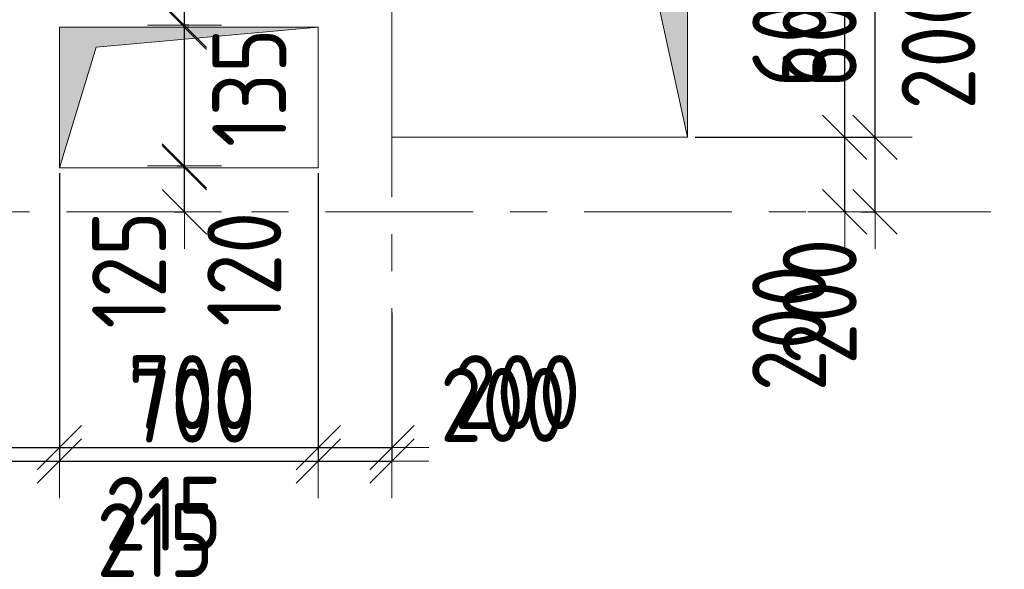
# Model space of a CAD drawing. Header units: metres. Extents: x -38 to 97, y -15 to 21.
# Tile 57 of 139: x 42.04 to 44.71, y 8.03 to 9.52. Entities that reach past the tile are written whole.
import ezdxf

# ---------------------------------------------------------------- set-up
doc = ezdxf.new("R2010")
doc.units = ezdxf.units.M
doc.header["$PDMODE"] = 65
doc.linetypes.add('______11', pattern=[0.5, 0.4, -0.05, 0, -0.05])
doc.linetypes.add('______5', pattern=[1.1, 0.8, -0.1, 0.1, -0.1])
for name, color, linetype, lineweight in [('XR$2$Осевая линия (1)', 7, '______5', 13), ('XR$3$Перекрытие (1)', 7, 'Continuous', 35), ('XR$4$Размерная линия (1)', 7, 'Continuous', 13), ('XR$5$Размерная линия (1)', 7, 'Continuous', 13)]:
    doc.layers.add(name, color=color, linetype=linetype, lineweight=lineweight)
doc.layers.add('XR$3$Макрос проема_ отверстия', color=7, linetype='Continuous', lineweight=13, true_color=0x2d2d2d)
doc.styles.add('ISOCPEUR', font='txt')
doc.dimstyles.new('DIMSTYLE_3', dxfattribs={"dimtxt": 0.2, "dimasz": 0.2, "dimexe": 0, "dimexo": 0, "dimgap": 0.1, "dimtad": 2, "dimdec": 0, "dimlfac": 1000, "dimrnd": 5, "dimzin": 12, "dimdsep": 46, "dimtxsty": 'ISOCPEUR', "dimblk1": 'ALL_ML_STRICH', "dimblk2": 'ALL_ML_STRICH', "dimsah": 1, "dimcen": 0, "dimclrd": 7, "dimclre": 256, "dimclrt": 7, "dimadec": 0, "dimazin": 0, "dimtfac": 1, "dimtdec": 0, "dimtix": 1, "dimtmove": 2, "dimatfit": 3, "dimfxl": 0, "dimtzin": 0, "dimlwd": 0, "dimlwe": -3, "dimarcsym": 0})
doc.dimstyles.new('DIMSTYLE_6', dxfattribs={"dimtxt": 0.2, "dimasz": 0.2, "dimexe": 0, "dimexo": 0, "dimgap": 0.1, "dimtad": 2, "dimdec": 0, "dimlfac": 1000, "dimrnd": 5, "dimzin": 12, "dimdsep": 46, "dimtxsty": 'ISOCPEUR', "dimblk1": 'ALL_ML_STRICH', "dimblk2": 'ALL_ML_STRICH', "dimsah": 1, "dimcen": 0, "dimclrd": 7, "dimclre": 256, "dimclrt": 7, "dimadec": 0, "dimazin": 0, "dimtfac": 1, "dimtdec": 0, "dimtix": 1, "dimtmove": 2, "dimatfit": 3, "dimfxl": 0, "dimtvp": 1.2, "dimtzin": 0, "dimlwd": 0, "dimlwe": -3, "dimarcsym": 0})
doc.dimstyles.new('DIMSTYLE_7', dxfattribs={"dimtxt": 0.2, "dimasz": 0.2, "dimexe": 0, "dimexo": 0, "dimgap": 0.1, "dimtad": 0, "dimdec": 0, "dimlfac": 1000, "dimrnd": 5, "dimzin": 12, "dimdsep": 46, "dimtxsty": 'ISOCPEUR', "dimblk1": 'ALL_ML_STRICH', "dimblk2": 'ALL_ML_STRICH', "dimsah": 1, "dimcen": 0, "dimclrd": 7, "dimclre": 256, "dimclrt": 7, "dimadec": 0, "dimazin": 0, "dimtfac": 1, "dimtdec": 0, "dimtix": 1, "dimtmove": 2, "dimatfit": 3, "dimfxl": 0, "dimtvp": 1.2, "dimtzin": 0, "dimlwd": 0, "dimlwe": -3, "dimarcsym": 0})

# ---------------------------------------------------------------- blocks, each defined once
blk = doc.blocks.new('Отображение проема', base_point=(-1.1579, -49.3094))
at = {"layer": 'XR$3$Макрос проема_ отверстия', "true_color": 0x000000, "transparency": 33554687}
blk.add_hatch(color=18, dxfattribs=at).paths.add_polyline_path([(-1.1579, -50.1094), (-1.0448, -49.4225), (-0.3579, -49.3094), (-1.1579, -49.3094)])
at = {"layer": 'XR$3$Макрос проема_ отверстия', "transparency": 33554687}
for p, q in [((-1.1579, -50.1094), (-1.1579, -49.3094)), ((-1.1579, -49.3094), (-0.3579, -49.3094)), ((-1.0448, -49.4225), (-0.3579, -49.3094)), ((-1.1579, -50.1094), (-1.0448, -49.4225))]:
    blk.add_line(p, q, dxfattribs=at)
blk = doc.blocks.new('ALL_ML_STRICH')
at = {"color": 0, "linetype": 'ByBlock', "lineweight": -2}
for p, q in [((0, -0.5), (0, 0.5)), ((-0.3, -0.3), (0.3, 0.3)), ((-1, 0), (0.5, 0))]:
    blk.add_line(p, q, dxfattribs=at)
blk = doc.blocks.new('*D199')
at = {"layer": 'DEFPOINTS', "color": 7, "linetype": 'Continuous', "lineweight": 13, "transparency": 33554687}
for p in [(42.489, 9.1242), (42.481, 9), (42.4887, 9)]:
    blk.add_point(p, dxfattribs=at)
at = {"layer": 'XR$4$Размерная линия (1)', "color": 9, "linetype": 'Continuous', "lineweight": -2, "true_color": 0xc7c7c7, "transparency": 33554687}
for p, q in [((42.469, 9.1242), (42.4887, 9.1242)), ((42.461, 9), (42.4887, 9))]:
    blk.add_line(p, q, dxfattribs=at)
at = {"layer": 'XR$4$Размерная линия (1)', "color": 7, "linetype": 'Continuous', "lineweight": -2, "transparency": 33554687}
blk.add_line((42.4887, 9), (42.4887, 9.1242), dxfattribs=at)
at = {"layer": 'XR$4$Размерная линия (1)', "color": 7, "linetype": 'Continuous', "lineweight": 13, "transparency": 33554687, "xscale": 0.2, "yscale": 0.2, "zscale": 0.2}
for p, rotation in [((42.4887, 9.1242), 90), ((42.4887, 9), 270)]:
    blk.add_blockref('ALL_ML_STRICH', p, dxfattribs=dict(at, rotation=rotation))
at = {"layer": 'XR$4$Размерная линия (1)', "color": 7, "linetype": 'Continuous', "lineweight": 13, "transparency": 33554687, "insert": (42.3391, 8.843), "char_height": 0.2, "width": 0.5, "attachment_point": 5, "rotation": 90, "style": 'ISOCPEUR'}
blk.add_mtext('\\W0.83;\\A1;{125}', dxfattribs=at)
blk = doc.blocks.new('*D200')
at = {"layer": 'DEFPOINTS', "color": 7, "linetype": 'Continuous', "lineweight": 13, "transparency": 33554687}
for p in [(42.5209, 9.5042), (42.4887, 9.1242), (42.489, 9.1242)]:
    blk.add_point(p, dxfattribs=at)
at = {"layer": 'XR$4$Размерная линия (1)', "color": 9, "linetype": 'Continuous', "lineweight": -2, "true_color": 0xc7c7c7, "transparency": 33554687}
for p, q in [((42.5009, 9.5042), (42.4887, 9.5042)), ((42.469, 9.1242), (42.4887, 9.1242))]:
    blk.add_line(p, q, dxfattribs=at)
at = {"layer": 'XR$4$Размерная линия (1)', "color": 7, "linetype": 'Continuous', "lineweight": -2, "transparency": 33554687}
blk.add_line((42.4887, 9.1242), (42.4887, 9.5042), dxfattribs=at)
at = {"layer": 'XR$4$Размерная линия (1)', "color": 7, "linetype": 'Continuous', "lineweight": 13, "transparency": 33554687, "xscale": 0.2, "yscale": 0.2, "zscale": 0.2}
for p, rotation in [((42.4887, 9.5042), 90), ((42.4887, 9.1242), 270)]:
    blk.add_blockref('ALL_ML_STRICH', p, dxfattribs=dict(at, rotation=rotation))
at = {"layer": 'XR$4$Размерная линия (1)', "color": 7, "linetype": 'Continuous', "lineweight": 13, "transparency": 33554687, "insert": (42.1578, 9.7627), "char_height": 0.2, "width": 0.5, "attachment_point": 5, "rotation": 90, "style": 'ISOCPEUR'}
blk.add_mtext('\\W0.83;\\A1;{380}', dxfattribs=at)
blk = doc.blocks.new('*D201')
at = {"layer": 'DEFPOINTS', "color": 7, "linetype": 'Continuous', "lineweight": 13, "transparency": 33554687}
for p in [(42.6525, 9.6396), (42.4887, 9.5042), (42.5209, 9.5042)]:
    blk.add_point(p, dxfattribs=at)
at = {"layer": 'XR$4$Размерная линия (1)', "color": 9, "linetype": 'Continuous', "lineweight": -2, "true_color": 0xc7c7c7, "transparency": 33554687}
for p, q in [((42.6325, 9.6396), (42.4887, 9.6396)), ((42.5009, 9.5042), (42.4887, 9.5042))]:
    blk.add_line(p, q, dxfattribs=at)
at = {"layer": 'XR$4$Размерная линия (1)', "color": 7, "linetype": 'Continuous', "lineweight": -2, "transparency": 33554687}
blk.add_line((42.4887, 9.5042), (42.4887, 9.6396), dxfattribs=at)
at = {"layer": 'XR$4$Размерная линия (1)', "color": 7, "linetype": 'Continuous', "lineweight": 13, "transparency": 33554687, "xscale": 0.2, "yscale": 0.2, "zscale": 0.2}
for p, rotation in [((42.4887, 9.6396), 90), ((42.4887, 9.5042), 270)]:
    blk.add_blockref('ALL_ML_STRICH', p, dxfattribs=dict(at, rotation=rotation))
at = {"layer": 'XR$4$Размерная линия (1)', "color": 7, "linetype": 'Continuous', "lineweight": 13, "transparency": 33554687, "insert": (42.6643, 9.3356), "char_height": 0.2, "width": 0.5, "attachment_point": 5, "rotation": 90, "style": 'ISOCPEUR'}
blk.add_mtext('\\W0.83;\\A1;{135}', dxfattribs=at)
blk = doc.blocks.new('*D208')
at = {"layer": 'DEFPOINTS', "color": 7, "linetype": 'Continuous', "lineweight": 13, "transparency": 33554687}
for p in [(41.9356, 9.3592), (42.1506, 9.1242), (41.9356, 8.3264)]:
    blk.add_point(p, dxfattribs=at)
at = {"layer": 'XR$4$Размерная линия (1)', "color": 9, "linetype": 'Continuous', "lineweight": -2, "true_color": 0xc7c7c7, "transparency": 33554687}
for p, q in [((41.9356, 9.3392), (41.9356, 8.3264)), ((42.1506, 9.1042), (42.1506, 8.3264))]:
    blk.add_line(p, q, dxfattribs=at)
at = {"layer": 'XR$4$Размерная линия (1)', "color": 7, "linetype": 'Continuous', "lineweight": -2, "transparency": 33554687}
blk.add_line((41.9356, 8.3264), (42.1506, 8.3264), dxfattribs=at)
at = {"layer": 'XR$4$Размерная линия (1)', "color": 7, "linetype": 'Continuous', "lineweight": 13, "transparency": 33554687, "xscale": 0.2, "yscale": 0.2, "zscale": 0.2, "rotation": 180}
blk.add_blockref('ALL_ML_STRICH', (41.9356, 8.3264), dxfattribs=at)
at = {"layer": 'XR$4$Размерная линия (1)', "color": 7, "linetype": 'Continuous', "lineweight": 13, "transparency": 33554687, "xscale": 0.2, "yscale": 0.2, "zscale": 0.2}
blk.add_blockref('ALL_ML_STRICH', (42.1506, 8.3264), dxfattribs=at)
at = {"layer": 'XR$4$Размерная линия (1)', "color": 7, "linetype": 'Continuous', "lineweight": 13, "transparency": 33554687, "insert": (42.4098, 8.1125), "char_height": 0.2, "width": 0.5, "attachment_point": 5, "style": 'ISOCPEUR'}
blk.add_mtext('\\W0.83;\\A1;{215}', dxfattribs=at)
blk = doc.blocks.new('*D209')
at = {"layer": 'DEFPOINTS', "color": 7, "linetype": 'Continuous', "lineweight": 13, "transparency": 33554687}
for p in [(42.1506, 9.1242), (42.8506, 9.1242), (42.1506, 8.3264)]:
    blk.add_point(p, dxfattribs=at)
at = {"layer": 'XR$4$Размерная линия (1)', "color": 9, "linetype": 'Continuous', "lineweight": -2, "true_color": 0xc7c7c7, "transparency": 33554687}
for p, q in [((42.1506, 9.1042), (42.1506, 8.3264)), ((42.8506, 9.1042), (42.8506, 8.3264))]:
    blk.add_line(p, q, dxfattribs=at)
at = {"layer": 'XR$4$Размерная линия (1)', "color": 7, "linetype": 'Continuous', "lineweight": -2, "transparency": 33554687}
blk.add_line((42.1506, 8.3264), (42.8506, 8.3264), dxfattribs=at)
at = {"layer": 'XR$4$Размерная линия (1)', "color": 7, "linetype": 'Continuous', "lineweight": 13, "transparency": 33554687, "xscale": 0.2, "yscale": 0.2, "zscale": 0.2, "rotation": 180}
blk.add_blockref('ALL_ML_STRICH', (42.1506, 8.3264), dxfattribs=at)
at = {"layer": 'XR$4$Размерная линия (1)', "color": 7, "linetype": 'Continuous', "lineweight": 13, "transparency": 33554687, "xscale": 0.2, "yscale": 0.2, "zscale": 0.2}
blk.add_blockref('ALL_ML_STRICH', (42.8506, 8.3264), dxfattribs=at)
at = {"layer": 'XR$4$Размерная линия (1)', "color": 7, "linetype": 'Continuous', "lineweight": 13, "transparency": 33554687, "insert": (42.5089, 8.4764), "char_height": 0.2, "width": 0.5, "attachment_point": 5, "style": 'ISOCPEUR'}
blk.add_mtext('\\W0.83;\\A1;{700}', dxfattribs=at)
blk = doc.blocks.new('*D210')
at = {"layer": 'DEFPOINTS', "color": 7, "linetype": 'Continuous', "lineweight": 13, "transparency": 33554687}
for p in [(42.8506, 9.1242), (43.05, 8.7481), (42.8506, 8.3264)]:
    blk.add_point(p, dxfattribs=at)
at = {"layer": 'XR$4$Размерная линия (1)', "color": 9, "linetype": 'Continuous', "lineweight": -2, "true_color": 0xc7c7c7, "transparency": 33554687}
for p, q in [((42.8506, 9.1042), (42.8506, 8.3264)), ((43.05, 8.7281), (43.05, 8.3264))]:
    blk.add_line(p, q, dxfattribs=at)
at = {"layer": 'XR$4$Размерная линия (1)', "color": 7, "linetype": 'Continuous', "lineweight": -2, "transparency": 33554687}
blk.add_line((42.8506, 8.3264), (43.05, 8.3264), dxfattribs=at)
at = {"layer": 'XR$4$Размерная линия (1)', "color": 7, "linetype": 'Continuous', "lineweight": 13, "transparency": 33554687, "xscale": 0.2, "yscale": 0.2, "zscale": 0.2, "rotation": 180}
blk.add_blockref('ALL_ML_STRICH', (42.8506, 8.3264), dxfattribs=at)
at = {"layer": 'XR$4$Размерная линия (1)', "color": 7, "linetype": 'Continuous', "lineweight": 13, "transparency": 33554687, "xscale": 0.2, "yscale": 0.2, "zscale": 0.2}
blk.add_blockref('ALL_ML_STRICH', (43.05, 8.3264), dxfattribs=at)
at = {"layer": 'XR$4$Размерная линия (1)', "color": 7, "linetype": 'Continuous', "lineweight": 13, "transparency": 33554687, "insert": (43.3508, 8.4782), "char_height": 0.2, "width": 0.5, "attachment_point": 5, "style": 'ISOCPEUR'}
blk.add_mtext('\\W0.83;\\A1;{200}', dxfattribs=at)
blk = doc.blocks.new('*D331')
at = {"layer": 'DEFPOINTS', "color": 7, "linetype": 'Continuous', "lineweight": 13, "transparency": 33554687}
for p in [(43.85, 9.2015), (44.2997, 9), (44.3571, 9)]:
    blk.add_point(p, dxfattribs=at)
at = {"layer": 'XR$4$Размерная линия (1)', "color": 9, "linetype": 'Continuous', "lineweight": -2, "true_color": 0xc7c7c7, "transparency": 33554687}
for p, q in [((43.87, 9.2015), (44.3571, 9.2015)), ((44.3197, 9), (44.3571, 9))]:
    blk.add_line(p, q, dxfattribs=at)
at = {"layer": 'XR$4$Размерная линия (1)', "color": 7, "linetype": 'Continuous', "lineweight": -2, "transparency": 33554687}
blk.add_line((44.3571, 9), (44.3571, 9.2015), dxfattribs=at)
at = {"layer": 'XR$4$Размерная линия (1)', "color": 7, "linetype": 'Continuous', "lineweight": 13, "transparency": 33554687, "xscale": 0.2, "yscale": 0.2, "zscale": 0.2}
for p, rotation in [((44.3571, 9.2015), 90), ((44.3571, 9), 270)]:
    blk.add_blockref('ALL_ML_STRICH', p, dxfattribs=dict(at, rotation=rotation))
at = {"layer": 'XR$4$Размерная линия (1)', "color": 7, "linetype": 'Continuous', "lineweight": 13, "transparency": 33554687, "insert": (44.2072, 8.7573), "char_height": 0.2, "width": 0.5, "attachment_point": 5, "rotation": 90, "style": 'ISOCPEUR'}
blk.add_mtext('\\W0.83;\\A1;{200}', dxfattribs=at)
blk = doc.blocks.new('*D332')
at = {"layer": 'DEFPOINTS', "color": 7, "linetype": 'Continuous', "lineweight": 13, "transparency": 33554687}
for p in [(43.85, 9.8015), (43.85, 9.2015), (44.3571, 9.2015)]:
    blk.add_point(p, dxfattribs=at)
at = {"layer": 'XR$4$Размерная линия (1)', "color": 9, "linetype": 'Continuous', "lineweight": -2, "true_color": 0xc7c7c7, "transparency": 33554687}
for p, q in [((43.87, 9.8015), (44.3571, 9.8015)), ((43.87, 9.2015), (44.3571, 9.2015))]:
    blk.add_line(p, q, dxfattribs=at)
at = {"layer": 'XR$4$Размерная линия (1)', "color": 7, "linetype": 'Continuous', "lineweight": -2, "transparency": 33554687}
blk.add_line((44.3571, 9.2015), (44.3571, 9.8015), dxfattribs=at)
at = {"layer": 'XR$4$Размерная линия (1)', "color": 7, "linetype": 'Continuous', "lineweight": 13, "transparency": 33554687, "xscale": 0.2, "yscale": 0.2, "zscale": 0.2}
for p, rotation in [((44.3571, 9.8015), 90), ((44.3571, 9.2015), 270)]:
    blk.add_blockref('ALL_ML_STRICH', p, dxfattribs=dict(at, rotation=rotation))
at = {"layer": 'XR$4$Размерная линия (1)', "color": 7, "linetype": 'Continuous', "lineweight": 13, "transparency": 33554687, "insert": (44.2071, 9.5099), "char_height": 0.2, "width": 0.5, "attachment_point": 5, "rotation": 90, "style": 'ISOCPEUR'}
blk.add_mtext('\\W0.83;\\A1;{600}', dxfattribs=at)
blk = doc.blocks.new('*D616')
at = {"layer": 'DEFPOINTS', "color": 7, "linetype": 'Continuous', "lineweight": 13, "transparency": 33554687}
for p in [(41.9356, 9.3592), (42.1506, 9.1192), (41.9356, 8.3627)]:
    blk.add_point(p, dxfattribs=at)
at = {"layer": 'XR$5$Размерная линия (1)', "color": 9, "linetype": 'Continuous', "lineweight": -2, "true_color": 0xc7c7c7, "transparency": 33554687}
for p, q in [((41.9356, 9.3392), (41.9356, 8.3627)), ((42.1506, 9.0992), (42.1506, 8.3627))]:
    blk.add_line(p, q, dxfattribs=at)
at = {"layer": 'XR$5$Размерная линия (1)', "color": 7, "linetype": 'Continuous', "lineweight": -2, "transparency": 33554687}
blk.add_line((41.9356, 8.3627), (42.1506, 8.3627), dxfattribs=at)
at = {"layer": 'XR$5$Размерная линия (1)', "color": 7, "linetype": 'Continuous', "lineweight": 13, "transparency": 33554687, "xscale": 0.2, "yscale": 0.2, "zscale": 0.2, "rotation": 180}
blk.add_blockref('ALL_ML_STRICH', (41.9356, 8.3627), dxfattribs=at)
at = {"layer": 'XR$5$Размерная линия (1)', "color": 7, "linetype": 'Continuous', "lineweight": 13, "transparency": 33554687, "xscale": 0.2, "yscale": 0.2, "zscale": 0.2}
blk.add_blockref('ALL_ML_STRICH', (42.1506, 8.3627), dxfattribs=at)
at = {"layer": 'XR$5$Размерная линия (1)', "color": 7, "linetype": 'Continuous', "lineweight": 13, "transparency": 33554687, "insert": (42.4321, 8.1838), "char_height": 0.2, "width": 0.5, "attachment_point": 5, "style": 'ISOCPEUR'}
blk.add_mtext('\\W0.83;\\A1;{215}', dxfattribs=at)
blk = doc.blocks.new('*D617')
at = {"layer": 'DEFPOINTS', "color": 7, "linetype": 'Continuous', "lineweight": 13, "transparency": 33554687}
for p in [(42.1506, 9.1192), (42.8506, 9.1192), (42.1506, 8.3627)]:
    blk.add_point(p, dxfattribs=at)
at = {"layer": 'XR$5$Размерная линия (1)', "color": 9, "linetype": 'Continuous', "lineweight": -2, "true_color": 0xc7c7c7, "transparency": 33554687}
for p, q in [((42.1506, 9.0992), (42.1506, 8.3627)), ((42.8506, 9.0992), (42.8506, 8.3627))]:
    blk.add_line(p, q, dxfattribs=at)
at = {"layer": 'XR$5$Размерная линия (1)', "color": 7, "linetype": 'Continuous', "lineweight": -2, "transparency": 33554687}
blk.add_line((42.1506, 8.3627), (42.8506, 8.3627), dxfattribs=at)
at = {"layer": 'XR$5$Размерная линия (1)', "color": 7, "linetype": 'Continuous', "lineweight": 13, "transparency": 33554687, "xscale": 0.2, "yscale": 0.2, "zscale": 0.2, "rotation": 180}
blk.add_blockref('ALL_ML_STRICH', (42.1506, 8.3627), dxfattribs=at)
at = {"layer": 'XR$5$Размерная линия (1)', "color": 7, "linetype": 'Continuous', "lineweight": 13, "transparency": 33554687, "xscale": 0.2, "yscale": 0.2, "zscale": 0.2}
blk.add_blockref('ALL_ML_STRICH', (42.8506, 8.3627), dxfattribs=at)
at = {"layer": 'XR$5$Размерная линия (1)', "color": 7, "linetype": 'Continuous', "lineweight": 13, "transparency": 33554687, "insert": (42.5089, 8.5127), "char_height": 0.2, "width": 0.5, "attachment_point": 5, "style": 'ISOCPEUR'}
blk.add_mtext('\\W0.83;\\A1;{700}', dxfattribs=at)
blk = doc.blocks.new('*D618')
at = {"layer": 'DEFPOINTS', "color": 7, "linetype": 'Continuous', "lineweight": 13, "transparency": 33554687}
for p in [(42.8506, 9.1192), (43.05, 8.7481), (42.8506, 8.3627)]:
    blk.add_point(p, dxfattribs=at)
at = {"layer": 'XR$5$Размерная линия (1)', "color": 9, "linetype": 'Continuous', "lineweight": -2, "true_color": 0xc7c7c7, "transparency": 33554687}
for p, q in [((42.8506, 9.0992), (42.8506, 8.3627)), ((43.05, 8.7281), (43.05, 8.3627))]:
    blk.add_line(p, q, dxfattribs=at)
at = {"layer": 'XR$5$Размерная линия (1)', "color": 7, "linetype": 'Continuous', "lineweight": -2, "transparency": 33554687}
blk.add_line((42.8506, 8.3627), (43.05, 8.3627), dxfattribs=at)
at = {"layer": 'XR$5$Размерная линия (1)', "color": 7, "linetype": 'Continuous', "lineweight": 13, "transparency": 33554687, "xscale": 0.2, "yscale": 0.2, "zscale": 0.2, "rotation": 180}
blk.add_blockref('ALL_ML_STRICH', (42.8506, 8.3627), dxfattribs=at)
at = {"layer": 'XR$5$Размерная линия (1)', "color": 7, "linetype": 'Continuous', "lineweight": 13, "transparency": 33554687, "xscale": 0.2, "yscale": 0.2, "zscale": 0.2}
blk.add_blockref('ALL_ML_STRICH', (43.05, 8.3627), dxfattribs=at)
at = {"layer": 'XR$5$Размерная линия (1)', "color": 7, "linetype": 'Continuous', "lineweight": 13, "transparency": 33554687, "insert": (43.3897, 8.5127), "char_height": 0.2, "width": 0.5, "attachment_point": 5, "style": 'ISOCPEUR'}
blk.add_mtext('\\W0.83;\\A1;{200}', dxfattribs=at)
blk = doc.blocks.new('*D619')
at = {"layer": 'DEFPOINTS', "color": 7, "linetype": 'Continuous', "lineweight": 13, "transparency": 33554687}
for p in [(42.489, 9.1192), (42.481, 9), (42.4887, 9)]:
    blk.add_point(p, dxfattribs=at)
at = {"layer": 'XR$5$Размерная линия (1)', "color": 9, "linetype": 'Continuous', "lineweight": -2, "true_color": 0xc7c7c7, "transparency": 33554687}
for p, q in [((42.4887, 9.1192), (42.4887, 9.1192)), ((42.4887, 9), (42.4887, 9))]:
    blk.add_line(p, q, dxfattribs=at)
at = {"layer": 'XR$5$Размерная линия (1)', "color": 7, "linetype": 'Continuous', "lineweight": -2, "transparency": 33554687}
blk.add_line((42.4887, 9), (42.4887, 9.1192), dxfattribs=at)
at = {"layer": 'XR$5$Размерная линия (1)', "color": 7, "linetype": 'Continuous', "lineweight": 13, "transparency": 33554687, "xscale": 0.2, "yscale": 0.2, "zscale": 0.2}
for p, rotation in [((42.4887, 9.1192), 90), ((42.4887, 9), 270)]:
    blk.add_blockref('ALL_ML_STRICH', p, dxfattribs=dict(at, rotation=rotation))
at = {"layer": 'XR$5$Размерная линия (1)', "color": 7, "linetype": 'Continuous', "lineweight": 13, "transparency": 33554687, "insert": (42.6506, 8.8451), "char_height": 0.2, "width": 0.5, "attachment_point": 5, "rotation": 90, "style": 'ISOCPEUR'}
blk.add_mtext('\\W0.83;\\A1;{120}', dxfattribs=at)
blk = doc.blocks.new('*D620')
at = {"layer": 'DEFPOINTS', "color": 7, "linetype": 'Continuous', "lineweight": 13, "transparency": 33554687}
for p in [(42.5209, 9.4992), (42.4887, 9.1192), (42.489, 9.1192)]:
    blk.add_point(p, dxfattribs=at)
at = {"layer": 'XR$5$Размерная линия (1)', "color": 9, "linetype": 'Continuous', "lineweight": -2, "true_color": 0xc7c7c7, "transparency": 33554687}
for p, q in [((42.5009, 9.4992), (42.4887, 9.4992)), ((42.4887, 9.1192), (42.4887, 9.1192))]:
    blk.add_line(p, q, dxfattribs=at)
at = {"layer": 'XR$5$Размерная линия (1)', "color": 7, "linetype": 'Continuous', "lineweight": -2, "transparency": 33554687}
blk.add_line((42.4887, 9.1192), (42.4887, 9.4992), dxfattribs=at)
at = {"layer": 'XR$5$Размерная линия (1)', "color": 7, "linetype": 'Continuous', "lineweight": 13, "transparency": 33554687, "xscale": 0.2, "yscale": 0.2, "zscale": 0.2}
for p, rotation in [((42.4887, 9.4992), 90), ((42.4887, 9.1192), 270)]:
    blk.add_blockref('ALL_ML_STRICH', p, dxfattribs=dict(at, rotation=rotation))
at = {"layer": 'XR$5$Размерная линия (1)', "color": 7, "linetype": 'Continuous', "lineweight": 13, "transparency": 33554687, "insert": (41.867, 9.8418), "char_height": 0.2, "width": 0.5, "attachment_point": 5, "rotation": 90, "style": 'ISOCPEUR'}
blk.add_mtext('\\W0.83;\\A1;{380}', dxfattribs=at)
blk = doc.blocks.new('*D621')
at = {"layer": 'DEFPOINTS', "color": 7, "linetype": 'Continuous', "lineweight": 13, "transparency": 33554687}
for p in [(42.6525, 9.6396), (42.4887, 9.4992), (42.5209, 9.4992)]:
    blk.add_point(p, dxfattribs=at)
at = {"layer": 'XR$5$Размерная линия (1)', "color": 9, "linetype": 'Continuous', "lineweight": -2, "true_color": 0xc7c7c7, "transparency": 33554687}
for p, q in [((42.6325, 9.6396), (42.4887, 9.6396)), ((42.5009, 9.4992), (42.4887, 9.4992))]:
    blk.add_line(p, q, dxfattribs=at)
at = {"layer": 'XR$5$Размерная линия (1)', "color": 7, "linetype": 'Continuous', "lineweight": -2, "transparency": 33554687}
blk.add_line((42.4887, 9.4992), (42.4887, 9.6396), dxfattribs=at)
at = {"layer": 'XR$5$Размерная линия (1)', "color": 7, "linetype": 'Continuous', "lineweight": 13, "transparency": 33554687, "xscale": 0.2, "yscale": 0.2, "zscale": 0.2}
for p, rotation in [((42.4887, 9.6396), 90), ((42.4887, 9.4992), 270)]:
    blk.add_blockref('ALL_ML_STRICH', p, dxfattribs=dict(at, rotation=rotation))
at = {"layer": 'XR$5$Размерная линия (1)', "color": 7, "linetype": 'Continuous', "lineweight": 13, "transparency": 33554687, "insert": (42.6545, 9.8208), "char_height": 0.2, "width": 0.5, "attachment_point": 5, "rotation": 90, "style": 'ISOCPEUR'}
blk.add_mtext('\\W0.83;\\A1;{140}', dxfattribs=at)
blk = doc.blocks.new('*D675')
at = {"layer": 'DEFPOINTS', "color": 7, "linetype": 'Continuous', "lineweight": 13, "transparency": 33554687}
for p in [(43.85, 9.2015), (44.2752, 9), (44.2997, 9)]:
    blk.add_point(p, dxfattribs=at)
at = {"layer": 'XR$5$Размерная линия (1)', "color": 9, "linetype": 'Continuous', "lineweight": -2, "true_color": 0xc7c7c7, "transparency": 33554687}
for p, q in [((43.87, 9.2015), (44.2752, 9.2015)), ((44.2797, 9), (44.2752, 9))]:
    blk.add_line(p, q, dxfattribs=at)
at = {"layer": 'XR$5$Размерная линия (1)', "color": 7, "linetype": 'Continuous', "lineweight": -2, "transparency": 33554687}
blk.add_line((44.2752, 9), (44.2752, 9.2015), dxfattribs=at)
at = {"layer": 'XR$5$Размерная линия (1)', "color": 7, "linetype": 'Continuous', "lineweight": 13, "transparency": 33554687, "xscale": 0.2, "yscale": 0.2, "zscale": 0.2}
for p, rotation in [((44.2752, 9.2015), 90), ((44.2752, 9), 270)]:
    blk.add_blockref('ALL_ML_STRICH', p, dxfattribs=dict(at, rotation=rotation))
at = {"layer": 'XR$5$Размерная линия (1)', "color": 7, "linetype": 'Continuous', "lineweight": 13, "transparency": 33554687, "insert": (44.1246, 8.6852), "char_height": 0.2, "width": 0.5, "attachment_point": 5, "rotation": 90, "style": 'ISOCPEUR'}
blk.add_mtext('\\W0.83;\\A1;{200}', dxfattribs=at)
blk = doc.blocks.new('*D676')
at = {"layer": 'DEFPOINTS', "color": 7, "linetype": 'Continuous', "lineweight": 13, "transparency": 33554687}
for p in [(43.85, 9.8015), (43.85, 9.2015), (44.2752, 9.2015)]:
    blk.add_point(p, dxfattribs=at)
at = {"layer": 'XR$5$Размерная линия (1)', "color": 9, "linetype": 'Continuous', "lineweight": -2, "true_color": 0xc7c7c7, "transparency": 33554687}
for p, q in [((43.87, 9.8015), (44.2752, 9.8015)), ((43.87, 9.2015), (44.2752, 9.2015))]:
    blk.add_line(p, q, dxfattribs=at)
at = {"layer": 'XR$5$Размерная линия (1)', "color": 7, "linetype": 'Continuous', "lineweight": -2, "transparency": 33554687}
blk.add_line((44.2752, 9.2015), (44.2752, 9.8015), dxfattribs=at)
at = {"layer": 'XR$5$Размерная линия (1)', "color": 7, "linetype": 'Continuous', "lineweight": 13, "transparency": 33554687, "xscale": 0.2, "yscale": 0.2, "zscale": 0.2}
for p, rotation in [((44.2752, 9.8015), 90), ((44.2752, 9.2015), 270)]:
    blk.add_blockref('ALL_ML_STRICH', p, dxfattribs=dict(at, rotation=rotation))
at = {"layer": 'XR$5$Размерная линия (1)', "color": 7, "linetype": 'Continuous', "lineweight": 13, "transparency": 33554687, "insert": (44.1252, 9.5099), "char_height": 0.2, "width": 0.5, "attachment_point": 5, "rotation": 90, "style": 'ISOCPEUR'}
blk.add_mtext('\\W0.83;\\A1;{600}', dxfattribs=at)
blk = doc.blocks.new('*D677')
at = {"layer": 'DEFPOINTS', "color": 7, "linetype": 'Continuous', "lineweight": 13, "transparency": 33554687}
for p in [(43.85, 10.0003), (43.85, 9.8015), (44.2752, 9.8015)]:
    blk.add_point(p, dxfattribs=at)
at = {"layer": 'XR$5$Размерная линия (1)', "color": 9, "linetype": 'Continuous', "lineweight": -2, "true_color": 0xc7c7c7, "transparency": 33554687}
for p, q in [((43.87, 10.0003), (44.2752, 10.0003)), ((43.87, 9.8015), (44.2752, 9.8015))]:
    blk.add_line(p, q, dxfattribs=at)
at = {"layer": 'XR$5$Размерная линия (1)', "color": 7, "linetype": 'Continuous', "lineweight": -2, "transparency": 33554687}
blk.add_line((44.2752, 9.8015), (44.2752, 10.0003), dxfattribs=at)
at = {"layer": 'XR$5$Размерная линия (1)', "color": 7, "linetype": 'Continuous', "lineweight": 13, "transparency": 33554687, "xscale": 0.2, "yscale": 0.2, "zscale": 0.2}
for p, rotation in [((44.2752, 10.0003), 90), ((44.2752, 9.8015), 270)]:
    blk.add_blockref('ALL_ML_STRICH', p, dxfattribs=dict(at, rotation=rotation))
at = {"layer": 'XR$5$Размерная линия (1)', "color": 7, "linetype": 'Continuous', "lineweight": 13, "transparency": 33554687, "insert": (44.5286, 9.4469), "char_height": 0.2, "width": 0.5, "attachment_point": 5, "rotation": 90, "style": 'ISOCPEUR'}
blk.add_mtext('\\W0.83;\\A1;{200}', dxfattribs=at)

msp = doc.modelspace()

# ---------------------------------------------------------------- linework, layer by layer
at = {"layer": 'XR$2$Осевая линия (1)', "color": 253, "linetype": '______11', "lineweight": 13, "true_color": 0xa0a0a0, "transparency": 33554687}
for p, q in [((43.05, 8.34), (43.05, 19.78)), ((-2.63, 9), (62.6, 9))]:
    msp.add_line(p, q, dxfattribs=at)
at = {"layer": 'XR$3$Перекрытие (1)', "color": 7, "linetype": 'Continuous', "lineweight": 13, "transparency": 33554687}
for p, q in [((43.05, 9.8015), (43.05, 9.2015)), ((43.85, 9.2015), (43.85, 9.8015)), ((42.8506, 9.4992), (42.1506, 9.4992)), ((42.1506, 9.4992), (42.1506, 9.1192)), ((42.8506, 9.1192), (42.8506, 9.4992)), ((43.05, 9.2015), (43.85, 9.2015)), ((42.1506, 9.1192), (42.8506, 9.1192))]:
    msp.add_line(p, q, dxfattribs=at)

# ---------------------------------------------------------------- block references
at = {"layer": 'XR$3$Макрос проема_ отверстия', "transparency": 33554687, "xscale": 0.7499999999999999, "rotation": 270}
msp.add_blockref('Отображение проема', (43.85, 9.8015), dxfattribs=at)
at = {"layer": 'XR$3$Макрос проема_ отверстия', "transparency": 33554687, "xscale": -0.4749999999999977, "yscale": 0.8749999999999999, "rotation": 89.99999999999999}
msp.add_blockref('Отображение проема', (42.1506, 9.4992), dxfattribs=at)

# ---------------------------------------------------------------- dimensions: what is measured, and where the dimension line sits
at = {"layer": 'XR$4$Размерная линия (1)', "color": 7, "linetype": 'Continuous', "lineweight": 13, "transparency": 33554687}
for base, p1, p2, dimstyle, picture, middle in [((42.4887, 9.5042), (42.469, 9.1242), (42.5009, 9.5042), 'DIMSTYLE_6', '*D200', (42.1578, 9.7627)), ((44.3571, 9.8015), (43.87, 9.2015), (43.87, 9.8015), 'DIMSTYLE_3', '*D332', (44.2071, 9.5099)), ((42.4887, 9.6396), (42.5009, 9.5042), (42.6325, 9.6396), 'DIMSTYLE_7', '*D201', (42.6643, 9.3356)), ((44.35712, 9.20153), (44.3197, 9), (43.87, 9.20153), 'DIMSTYLE_6', '*D331', (44.20719, 8.75731)), ((42.4887, 9.1242), (42.461, 9), (42.469, 9.1242), 'DIMSTYLE_6', '*D199', (42.3391, 8.843))]:
    dim = msp.add_linear_dim(base=base, p1=p1, p2=p2, angle=90, dimstyle=dimstyle, override={"dimpost": '<>', "dimclrd": 7, "dimclre": 9, "dimclrt": 7, "dimlwd": 0, "dimlwe": 65533}, dxfattribs=at)
    dim.commit()
    dim.dimension.update_dxf_attribs({"geometry": picture, "text_midpoint": middle, "dimtype": 160})
for base, p1, p2, dimstyle, picture, middle in [((42.1506, 8.3264), (41.9356, 9.3392), (42.1506, 9.1042), 'DIMSTYLE_7', '*D208', (42.4098, 8.1125)), ((42.8506, 8.3264), (42.1506, 9.1042), (42.8506, 9.1042), 'DIMSTYLE_3', '*D209', (42.5089, 8.4764)), ((43.05, 8.3264), (42.8506, 9.1042), (43.05, 8.7281), 'DIMSTYLE_6', '*D210', (43.3508, 8.4782))]:
    dim = msp.add_linear_dim(base=base, p1=p1, p2=p2, dimstyle=dimstyle, override={"dimpost": '<>', "dimclrd": 7, "dimclre": 9, "dimclrt": 7, "dimlwd": 0, "dimlwe": 65533}, dxfattribs=at)
    dim.commit()
    dim.dimension.update_dxf_attribs({"geometry": picture, "text_midpoint": middle, "dimtype": 160})
at = {"layer": 'XR$5$Размерная линия (1)', "color": 7, "linetype": 'Continuous', "lineweight": 13, "transparency": 33554687}
for base, p1, p2, dimstyle, picture, middle in [((44.2752, 10.0003), (43.87, 9.8015), (43.87, 10.0003), 'DIMSTYLE_7', '*D677', (44.5286, 9.4469)), ((42.4887, 9.4992), (42.4887, 9.1192), (42.5009, 9.4992), 'DIMSTYLE_6', '*D620', (41.867, 9.8418)), ((42.4887, 9.6396), (42.5009, 9.4992), (42.6325, 9.6396), 'DIMSTYLE_7', '*D621', (42.6545, 9.8208)), ((44.2752, 9.8015), (43.87, 9.2015), (43.87, 9.8015), 'DIMSTYLE_3', '*D676', (44.1252, 9.5099)), ((44.27517, 9.20153), (44.2797, 9), (43.87, 9.20153), 'DIMSTYLE_6', '*D675', (44.12455, 8.6852)), ((42.4887, 9.1192), (42.4887, 9), (42.4887, 9.1192), 'DIMSTYLE_7', '*D619', (42.6506, 8.8451))]:
    dim = msp.add_linear_dim(base=base, p1=p1, p2=p2, angle=90, dimstyle=dimstyle, override={"dimpost": '<>', "dimclrd": 7, "dimclre": 9, "dimclrt": 7, "dimlwd": 0, "dimlwe": 65533}, dxfattribs=at)
    dim.commit()
    dim.dimension.update_dxf_attribs({"geometry": picture, "text_midpoint": middle, "dimtype": 160})
for base, p1, p2, dimstyle, picture, middle in [((42.1506, 8.3627), (41.9356, 9.3392), (42.1506, 9.0992), 'DIMSTYLE_7', '*D616', (42.4321, 8.1838)), ((42.8506, 8.3627), (42.1506, 9.0992), (42.8506, 9.0992), 'DIMSTYLE_3', '*D617', (42.5089, 8.5127)), ((43.05, 8.3627), (42.8506, 9.0992), (43.05, 8.7281), 'DIMSTYLE_6', '*D618', (43.3897, 8.5127))]:
    dim = msp.add_linear_dim(base=base, p1=p1, p2=p2, dimstyle=dimstyle, override={"dimpost": '<>', "dimclrd": 7, "dimclre": 9, "dimclrt": 7, "dimlwd": 0, "dimlwe": 65533}, dxfattribs=at)
    dim.commit()
    dim.dimension.update_dxf_attribs({"geometry": picture, "text_midpoint": middle, "dimtype": 160})

doc.saveas('drawing.dxf')
